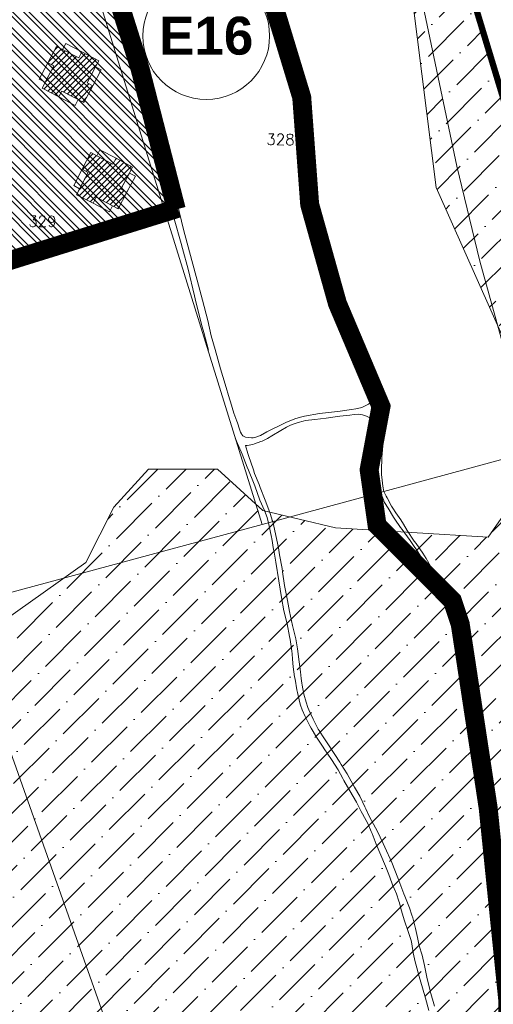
# Model space of a CAD drawing. Header units: metres. Extents: x 578835 to 593571, y 248557 to 255108.
# Tile 221 of 251: x 590070 to 590220, y 254065 to 254376. Entities that reach past the tile are written whole.
import ezdxf

# ---------------------------------------------------------------- set-up
doc = ezdxf.new("R2010")
doc.units = ezdxf.units.M
doc.linetypes.add('CACHEX2', pattern=[0.75, 0.5, -0.25])
doc.linetypes.add('SOLID_LINE', pattern=[0])
for name, color, linetype, lineweight in [('Cad-BATIMENT_BATI_LEGER13', 7, 'SOLID_LINE', 0), ('Cad-BATIMENT_BATI_PRIVE12', 7, 'SOLID_LINE', 0), ('Cad-BATIMENT_BATI_PRIVE12_HACH', 7, 'SOLID_LINE', 0), ('Cad-PARCELLAIRE_PARCELLE1', 250, 'SOLID_LINE', 0), ('Cad-RESEAU_ROUT_LIMITE_DE_VOIE_P23', 8, 'SOLID_LINE', 0), ('Cad-TOPONYMIE_NUMERO_DE_PARCELL182', 250, 'SOLID_LINE', 0), ('ER', 192, 'Continuous', 18), ('PLU', 7, 'CACHEX2', 5), ('PPRI global - contour', 152, 'Continuous', 5), ('PPRI global - hachures', 152, 'Continuous', 5), ('Zoom_Bâti hachures', 250, 'Continuous', 5)]:
    doc.layers.add(name, color=color, linetype=linetype, lineweight=lineweight)
doc.styles.get("Standard").update_dxf_attribs({"font": 'arialbd_0.ttf', "height": 50})
doc.styles.add('TEXTSTYLE_45_11', font='txt.shx', dxfattribs={"oblique": 50})

msp = doc.modelspace()

# ---------------------------------------------------------------- hatches: boundary and pattern name
at = {"layer": 'Cad-BATIMENT_BATI_PRIVE12_HACH', "ltscale": 0.4}
h = msp.add_hatch(dxfattribs=at)
h.set_pattern_fill('ANSI31', color=256, scale=0.4, style=0)
h.paths.add_polyline_path([(590078.79, 254362.54), (590080.69, 254361.59), (590076.99, 254354.59), (590082.25, 254351.8), (590083.26, 254353.67), (590090.23, 254350.02), (590093, 254355.28), (590091.19, 254356.24), (590093.89, 254361.37), (590094.88, 254363.23), (590089.54, 254366.02), (590088.55, 254364.15), (590083.46, 254366.84), (590081.56, 254367.8)])
h = msp.add_hatch(dxfattribs=at)
h.set_pattern_fill('ANSI31', color=256, scale=0.4, style=0)
h.paths.add_polyline_path([(590089.63, 254328.9), (590091.53, 254327.84), (590087.84, 254320.83), (590093.09, 254318.16), (590094.09, 254320.03), (590101.07, 254316.38), (590103.84, 254321.64), (590101.94, 254322.59), (590105.64, 254329.58), (590100.38, 254332.37), (590099.39, 254330.51), (590094.29, 254333.2), (590092.4, 254334.16)])
at = {"layer": 'PPRI global - hachures', "ltscale": 0.4}
h = msp.add_hatch(dxfattribs=at)
h.set_pattern_fill('ANSI36', color=256, scale=2, style=0)
h.paths.add_polyline_path([(590256.64, 254237.65), (590216.05, 254376.92), (590196.3, 254443.81), (590176.56, 254504.12), (590159, 254567.73), (590152.42, 254557.86), (590171.07, 254495.35), (590185.33, 254453.68), (590201.79, 254323.18), (590228.12, 254263.97), (590228.12, 254226.68), (590218.24, 254212.43), (590169.85, 254215.39), (590146.81, 254220.88), (590132.55, 254234.04), (590110.61, 254234.04), (590099.64, 254221.97), (590090.86, 254204.43), (590064.53, 254185.79), (590041.49, 254185.79), (590023.94, 254187.98), (590006.39, 254203.33), (589971.28, 254215.39), (589951.53, 254209.91), (589935.08, 254198.95), (589929.59, 254179.21), (589930.69, 254150.69), (589953.73, 254116.7), (590003.1, 254052), (590030.52, 254002.65), (590083.18, 253931.37), (590118.33, 253897), (590136.32, 253884.05), (590366.81, 253890.83), (590352.09, 253937.18), (590316.98, 254047.94)])
at = {"layer": 'Zoom_Bâti hachures', "ltscale": 0.4}
h = msp.add_hatch(dxfattribs=at)
h.set_pattern_fill('ANSI32', color=256, scale=10, angle=90, style=0)
h.set_pattern_definition([(135, (0, 0), (-2.65165043, -2.65165043), []), (135, (1e-16, 1.7678), (-2.65165043, -2.65165043), [])])
h.paths.add_polyline_path([(589628.44, 254270.29), (589649.4, 254173.5), (589681.19, 254075.98), (590061.99, 254205.28), (590036.7, 254291.24), (590120.52, 254319.41), (590090.89, 254416.21), (589637.11, 254276.07)])

# ---------------------------------------------------------------- linework, layer by layer
at = {"layer": 'Cad-BATIMENT_BATI_LEGER13'}
for points in [[(590089.54, 254366.02), (590084.45, 254368.71), (590083.46, 254366.84), (590088.55, 254364.15), (590089.54, 254366.02), (590089.54, 254366.02)], [(590089.54, 254366.02), (590084.45, 254368.71), (590083.46, 254366.84), (590088.55, 254364.15), (590089.54, 254366.02), (590089.54, 254366.02)], [(590077.99, 254356.45), (590080.69, 254361.59), (590078.79, 254362.54), (590076.09, 254357.41), (590077.99, 254356.45), (590077.99, 254356.45)], [(590077.99, 254356.45), (590080.69, 254361.59), (590078.79, 254362.54), (590076.09, 254357.41), (590077.99, 254356.45), (590077.99, 254356.45)], [(590093, 254355.28), (590095.7, 254360.41), (590093.89, 254361.37), (590091.19, 254356.24), (590093, 254355.28), (590093, 254355.28)], [(590093, 254355.28), (590095.7, 254360.41), (590093.89, 254361.37), (590091.19, 254356.24), (590093, 254355.28), (590093, 254355.28)], [(590087.42, 254349.11), (590088.34, 254350.98), (590083.26, 254353.67), (590082.25, 254351.8), (590087.42, 254349.11), (590087.42, 254349.11)], [(590087.42, 254349.11), (590088.34, 254350.98), (590083.26, 254353.67), (590082.25, 254351.8), (590087.42, 254349.11), (590087.42, 254349.11)], [(590100.38, 254332.37), (590095.21, 254335.06), (590094.29, 254333.2), (590099.39, 254330.51), (590100.38, 254332.37), (590100.38, 254332.37)], [(590100.38, 254332.37), (590095.21, 254335.06), (590094.29, 254333.2), (590099.39, 254330.51), (590100.38, 254332.37), (590100.38, 254332.37)], [(590088.84, 254322.7), (590091.53, 254327.84), (590089.63, 254328.9), (590087.01, 254323.78), (590088.84, 254322.7), (590088.84, 254322.7)], [(590088.84, 254322.7), (590091.53, 254327.84), (590089.63, 254328.9), (590087.01, 254323.78), (590088.84, 254322.7), (590088.84, 254322.7)], [(590103.84, 254321.64), (590106.54, 254326.76), (590104.64, 254327.72), (590101.94, 254322.59), (590103.84, 254321.64), (590103.84, 254321.64)], [(590103.84, 254321.64), (590106.54, 254326.76), (590104.64, 254327.72), (590101.94, 254322.59), (590103.84, 254321.64), (590103.84, 254321.64)], [(590099.26, 254317.34), (590094.09, 254320.03), (590093.09, 254318.16), (590098.26, 254315.47), (590099.26, 254317.34), (590099.26, 254317.34)], [(590099.26, 254317.34), (590094.09, 254320.03), (590093.09, 254318.16), (590098.26, 254315.47), (590099.26, 254317.34), (590099.26, 254317.34)]]:
    msp.add_lwpolyline(points, close=True, dxfattribs=at)
at = {"layer": 'Cad-BATIMENT_BATI_PRIVE12'}
for points in [[(590078.79, 254362.54), (590080.69, 254361.59), (590076.99, 254354.59), (590082.25, 254351.8), (590083.26, 254353.67), (590090.23, 254350.02), (590093, 254355.28), (590091.19, 254356.24), (590093.89, 254361.37), (590094.88, 254363.23), (590089.54, 254366.02), (590088.55, 254364.15), (590083.46, 254366.84), (590081.56, 254367.8), (590078.79, 254362.54), (590078.79, 254362.54)], [(590089.63, 254328.9), (590091.53, 254327.84), (590087.84, 254320.83), (590093.09, 254318.16), (590094.09, 254320.03), (590101.07, 254316.38), (590103.84, 254321.64), (590101.94, 254322.59), (590105.64, 254329.58), (590100.38, 254332.37), (590099.39, 254330.51), (590094.29, 254333.2), (590092.4, 254334.16), (590089.63, 254328.9), (590089.63, 254328.9)]]:
    msp.add_lwpolyline(points, close=True, dxfattribs=at)
at = {"layer": 'Cad-PARCELLAIRE_PARCELLE1'}
for points in [[(590084.12, 254417.5), (590145.99, 254437.34), (590183.13, 254449.29), (590208.3, 254329.9), (590215.62, 254299.87), (590232.24, 254239.73), (590146.61, 254216.45), (590084.12, 254417.5), (590084.12, 254417.5)], [(590023.51, 254334.13), (590030.64, 254311.1), (590032.81, 254304.03), (590035.19, 254296.32), (590038.26, 254286.33), (590041.24, 254276.43), (590046.07, 254260.23), (590047.93, 254253.81), (590051.11, 254243.38), (590055.08, 254230.56), (590056.68, 254225.34), (590056.9, 254224.58), (590063.12, 254204.71), (590066.27, 254194.72), (590146.61, 254216.45), (590084.12, 254417.5), (590005.81, 254392.38), (590007.51, 254386.84), (590016.1, 254358.36), (590017.69, 254353.15), (590021.71, 254339.77), (590023.51, 254334.13), (590023.51, 254334.13)], [(590158.36, 253886.24), (590050.32, 254191.36), (590047.49, 254199.48), (590063.12, 254204.71), (590066.27, 254194.72), (590146.61, 254216.45), (590232.24, 254239.73), (590335.16, 253941.54), (590304.27, 253930.79), (590160.92, 253879.33), (590158.36, 253886.24), (590158.36, 253886.24)], [(590099.6, 253873.47), (590158.36, 253886.24), (590050.32, 254191.36), (590047.49, 254199.48), (590028.73, 254193.21), (590021.93, 254190.86), (590002.29, 254184.3), (589994.85, 254181.66), (589991.4, 254180.48), (590016.34, 254109.68), (590099.6, 253873.47), (590099.6, 253873.47)]]:
    msp.add_lwpolyline(points, close=True, dxfattribs=at)
at = {"layer": 'Cad-RESEAU_ROUT_LIMITE_DE_VOIE_P23'}
for points in [[(590099.7, 254380.16), (590101.69, 254375.03), (590103.62, 254370.1), (590105.32, 254366.14), (590106.39, 254363.47), (590106.73, 254362.42), (590107.89, 254358.14), (590108.94, 254353.75), (590110.02, 254349.48), (590111.7, 254342.91), (590111.95, 254342.05), (590112.91, 254338.56), (590114.77, 254330.39), (590116.61, 254322.46), (590117.03, 254320.61), (590118.81, 254313.2), (590120.99, 254305.43), (590121.46, 254303.8), (590123.24, 254297.29), (590125.19, 254288.87), (590125.67, 254286.91), (590127.67, 254279.09), (590128.15, 254277.28), (590129.67, 254271.67)], [(590101.92, 254379.73), (590104.56, 254372.41), (590107.28, 254365.7), (590109.91, 254358.79), (590111.58, 254353.06), (590112.54, 254347.44), (590114.3, 254339.89), (590116.2, 254333.15), (590117.94, 254325.84), (590119.74, 254318.22), (590121.71, 254309.84), (590124.34, 254299.98), (590126.02, 254293.86), (590127.74, 254287.46), (590129.41, 254281.05), (590130.55, 254276.16), (590131.73, 254271.84), (590133.47, 254265.77), (590134.98, 254260.9), (590136.34, 254256.24), (590136.58, 254255.34), (590137.66, 254251.75), (590138.64, 254249.21), (590138.81, 254248.71), (590139.43, 254246.69), (590139.8, 254245.73), (590140.12, 254245.14), (590140.26, 254244.94), (590140.57, 254244.56), (590140.97, 254244.3), (590141.42, 254244.14), (590142.35, 254243.97), (590143.31, 254243.93), (590143.77, 254243.96), (590144.67, 254244.14), (590145.54, 254244.42), (590146.08, 254244.67), (590148.17, 254245.81), (590149.63, 254246.6), (590152.43, 254247.96), (590154.32, 254248.83), (590155.21, 254249.2), (590157, 254249.9), (590158.83, 254250.46), (590160.01, 254250.74), (590164.8, 254251.59), (590170.49, 254252.24), (590171.37, 254252.36), (590174.89, 254252.87), (590176.34, 254253.1), (590177.77, 254253.4), (590178.46, 254253.64), (590179.08, 254253.91), (590180.27, 254254.57), (590180.81, 254255), (590181.24, 254255.5), (590181.59, 254256.11), (590182.01, 254257.52), (590182.14, 254258.97), (590182.1, 254259.71), (590181.37, 254262.62), (590181.1, 254263.42), (590179.83, 254266.56), (590178.08, 254270.39), (590177.75, 254271.15), (590176.38, 254274.58), (590174.33, 254278.55), (590172.16, 254282.55), (590170.3, 254287.13), (590168.54, 254292.85), (590166.82, 254298.88), (590165.36, 254305.06), (590164.04, 254310.79), (590163.16, 254316.28), (590162.28, 254322.26), (590161.71, 254328.19), (590161.51, 254334.22), (590161.2, 254339.73), (590160.79, 254345.18), (590159.52, 254350.45), (590157.99, 254355.57), (590156.38, 254360.79), (590154.29, 254366.01), (590152.27, 254371.51), (590150.21, 254376.92)], [(590185.21, 254226.94), (590184.9, 254228.59), (590184.6, 254230.47), (590184.44, 254232.35), (590184.41, 254233.45), (590184.58, 254237.79), (590184.94, 254242.55), (590185.38, 254247.65), (590185.58, 254249.63), (590185.74, 254251.62), (590185.72, 254252.61), (590185.6, 254253.92), (590185.19, 254256.51), (590184.61, 254259.06), (590184.35, 254259.95), (590182.98, 254263.39), (590182.66, 254264.2), (590181.29, 254267.42), (590180.76, 254268.55), (590178.88, 254272.64), (590177.12, 254275.72), (590175.36, 254279.1), (590173.42, 254283.08), (590171.59, 254287.5), (590170.13, 254292.56), (590168.96, 254297.31), (590167.18, 254304.03), (590165.61, 254310.92), (590164.21, 254318.13), (590163.55, 254325.59), (590163.05, 254333.28), (590162.54, 254340.41), (590161.55, 254347.76), (590159.66, 254354.3), (590156.81, 254362.53), (590154.32, 254369.84), (590151.84, 254376.94)], [(590149.99, 254217.4), (590149.86, 254217.79), (590149.7, 254218.3), (590149.08, 254220.33), (590147.64, 254224.21), (590146.05, 254228.24), (590145.69, 254229.11), (590144.27, 254232.64), (590143.86, 254233.78), (590142.3, 254238.36), (590142.11, 254238.97), (590141.4, 254241.46), (590141.86, 254241.5), (590143.67, 254241.81), (590144.2, 254241.97), (590146.26, 254242.7), (590146.69, 254242.89), (590148.34, 254243.7), (590149.75, 254244.59), (590152.55, 254246.21), (590154.39, 254247.25), (590155.65, 254247.88), (590156.43, 254248.2), (590158.02, 254248.76), (590159.64, 254249.22), (590160.36, 254249.36), (590163.31, 254249.71), (590166.93, 254250.13), (590170.49, 254250.63), (590171.27, 254250.73), (590174.37, 254251.08), (590175.75, 254251.26), (590177.12, 254251.37), (590177.81, 254251.32), (590178.42, 254251.22), (590179.64, 254250.82), (590180.77, 254250.23), (590181.26, 254249.92), (590182.17, 254249.16), (590182.92, 254248.25), (590183.2, 254247.75), (590183.61, 254246.65), (590183.85, 254245.51), (590183.89, 254245.05), (590183.74, 254243.15), (590183.58, 254240.54), (590183.53, 254239.88), (590183.34, 254237.23), (590183.32, 254236.51), (590183.37, 254233.62), (590183.42, 254232.8), (590183.7, 254229.51), (590183.83, 254228.38), (590184.23, 254226.68)], [(590138.13, 254243.94), (590138.57, 254242.91), (590140.28, 254238.79), (590141.88, 254234.66), (590142.28, 254233.68), (590143.89, 254229.79), (590144.31, 254228.68), (590145.92, 254224.23), (590147.37, 254220.91), (590148.23, 254218.66), (590148.48, 254217.8), (590148.63, 254217.03)], [(590220.22, 254100.55), (590219.7, 254104.86), (590219.23, 254110.24), (590218.72, 254114.66), (590218.12, 254121.03), (590217.94, 254123.17), (590217.77, 254124.59), (590217.09, 254128), (590216.88, 254129.01), (590216, 254133.04), (590214.8, 254137.77), (590214.17, 254140.63), (590213.95, 254141.59), (590213.18, 254145.43), (590213.06, 254146.2), (590212.65, 254149.3), (590212.55, 254150.26), (590212.24, 254154.12), (590212.2, 254154.98), (590212.16, 254158.41), (590212.18, 254159.17), (590212.31, 254162.22), (590212.52, 254164.7), (590212.64, 254166.36), (590212.64, 254167.05), (590212.5, 254169.79), (590212.44, 254170.77), (590212.11, 254174.69), (590211.82, 254177.6), (590211.56, 254179.53), (590211.43, 254180.25), (590211.11, 254181.67), (590210.69, 254183.06), (590210.37, 254183.91), (590208.86, 254187.23), (590208.44, 254188.06), (590206.64, 254191.33), (590206.23, 254192.01), (590204.41, 254194.64), (590203.86, 254195.42), (590201.64, 254198.51), (590199.6, 254201.77), (590197.36, 254205.45), (590196.96, 254206.1), (590195.38, 254208.69), (590195.02, 254209.25), (590193.5, 254211.44), (590190.95, 254214.89), (590190.48, 254215.53), (590188.64, 254218.13), (590188.19, 254218.82), (590186.5, 254221.64), (590185.43, 254223.5), (590184.81, 254224.79), (590184.6, 254225.35), (590184.23, 254226.68)], [(590219.91, 254115.74), (590219.58, 254119.18), (590219.44, 254120.27), (590218.81, 254124.62), (590218.66, 254125.62), (590217.99, 254129.6), (590217.1, 254133.73), (590216.9, 254134.65), (590216.06, 254138.33), (590215.42, 254140.56), (590215.05, 254142.05), (590214.56, 254144.58), (590214.36, 254146.28), (590214.28, 254147.2), (590214.22, 254150.9), (590214.27, 254154.26), (590214.25, 254158.17), (590214.19, 254161.7), (590213.98, 254166.25), (590213.72, 254171.63), (590213.57, 254174.13), (590213.41, 254175.8), (590213.01, 254178.54), (590212.65, 254180.34), (590212.39, 254181.43), (590211.8, 254183.59), (590211.07, 254185.7), (590210.71, 254186.56), (590208.88, 254189.85), (590207.51, 254192.07), (590207.07, 254192.78), (590205.29, 254195.6), (590204.79, 254196.3), (590202.78, 254199.05), (590202.2, 254199.89), (590200, 254203.3), (590198.56, 254205.77), (590197.56, 254207.4), (590195.37, 254210.44), (590194.8, 254211.26), (590192.59, 254214.6), (590191.41, 254216.61), (590190.61, 254217.95), (590189.02, 254220.19), (590187.98, 254221.7), (590187.6, 254222.34), (590186.21, 254224.96), (590185.96, 254225.49), (590185.21, 254226.94)], [(590199.47, 254062.66), (590198.4, 254066.63), (590197.46, 254069.87), (590196.33, 254073.49), (590195.29, 254077.4), (590195.11, 254078.11), (590194.45, 254080.96), (590194.15, 254083.06), (590193.9, 254084.45), (590193.73, 254085.12), (590192.84, 254087.74), (590191.71, 254091.08), (590190.71, 254094.56), (590190.12, 254096.75), (590189.95, 254097.32), (590189.22, 254099.56), (590188.45, 254101.29), (590187.94, 254102.44), (590187.69, 254103.09), (590186.81, 254105.73), (590185.68, 254108.32), (590184.22, 254111.84), (590182.77, 254115.37), (590181.45, 254118.71), (590181.21, 254119.31), (590180.17, 254121.69), (590178.38, 254124.93), (590178.01, 254125.66), (590176.54, 254128.6), (590174.46, 254132.16), (590172.56, 254135.43), (590172.18, 254136.11), (590170.7, 254138.84), (590168.57, 254142.13), (590166.33, 254145.45), (590165.93, 254146.07), (590164.27, 254148.53), (590163.84, 254149.23), (590162.14, 254152.06), (590161.75, 254152.79), (590160.26, 254155.75), (590159.35, 254157.86), (590158.84, 254159.29), (590158.61, 254160.09), (590157.85, 254163.37), (590157.68, 254164.19), (590157.06, 254167.5), (590156.91, 254168.28), (590156.45, 254171.4), (590156.27, 254173.87), (590156.15, 254175.51), (590156.03, 254176.43), (590155.47, 254180.06), (590155.3, 254181.05), (590154.54, 254185.01), (590153.56, 254189.17), (590152.77, 254193.36), (590151.88, 254198.65), (590150.98, 254204.57), (590150.44, 254207.75), (590150.29, 254208.62), (590149.7, 254212.07), (590149.6, 254212.51), (590148.63, 254217.03)], [(590149.99, 254217.4), (590151.84, 254209.06), (590152.19, 254206.88), (590152.94, 254202.61), (590153.11, 254201.52), (590153.75, 254197.14), (590154.69, 254192.41), (590155.34, 254188.93), (590156.26, 254184.55), (590156.46, 254183.7), (590157.27, 254180.3), (590157.39, 254179.66), (590157.82, 254177.1), (590158.36, 254172.99), (590158.81, 254169.91), (590159, 254167.74), (590159.16, 254166.31), (590159.28, 254165.62), (590159.86, 254162.84), (590160.58, 254160.25), (590161.15, 254158.55), (590161.46, 254157.8), (590162.81, 254154.87), (590163.12, 254154.23), (590164.39, 254151.69), (590164.65, 254151.25), (590165.75, 254149.57), (590167.83, 254146.47), (590171.21, 254141.23), (590171.68, 254140.51), (590173.55, 254137.63), (590175.51, 254134.13), (590175.91, 254133.4), (590177.56, 254130.48), (590179.2, 254127.14), (590179.49, 254126.5), (590180.67, 254123.93), (590182.54, 254120.49), (590183.04, 254119.52), (590184.98, 254115.58), (590185.54, 254114.37), (590187.68, 254109.48), (590189.57, 254104.62), (590191.48, 254099.63), (590191.79, 254098.85), (590193.1, 254095.72), (590193.31, 254095.15), (590194.06, 254092.85), (590194.31, 254092.02), (590195.2, 254088.66), (590195.83, 254085.84), (590195.94, 254085.31), (590196.41, 254083.19), (590197.28, 254080.22), (590198.05, 254076.88), (590198.81, 254073.2), (590199.85, 254068.94), (590200.06, 254068.11), (590200.97, 254064.81), (590201.17, 254064.1)]]:
    msp.add_lwpolyline(points, dxfattribs=at)
at = {"layer": 'ER', "ltscale": 0.4}
msp.add_circle((590128.94, 254371.09), 20.08, dxfattribs=at)
at = {"layer": 'PLU', "color": 7, "linetype": 'Continuous', "ltscale": 2, "const_width": 2}
msp.add_lwpolyline([(590276.61, 254440.66), (590195.93, 254440.66), (590246.07, 254275.18), (590294.47, 254111.48)], dxfattribs=at)
at = {"layer": 'PLU', "color": 7, "ltscale": 2, "const_width": 6}
for points in [[(590119.13, 254424.66), (590150.4, 254380.49), (590159.18, 254351.65), (590161.69, 254317.79), (590170.48, 254286.44), (590184.28, 254253.84), (590180.52, 254233.78), (590183.03, 254216.23), (590206.87, 254192.4), (590209.38, 254184.88), (590218.21, 254126.81), (590224.48, 254065.37), (590224.48, 254034.02), (590235.78, 254023.99), (590252.09, 253993.9), (590252.09, 253956.28), (590252.09, 253932.45), (590253.39, 253915.7), (590244.61, 253896.89), (590201.94, 253890.62), (590159.27, 253878.08), (590138.26, 253874.73)], [(590119.45, 254316.21), (590108.01, 254360.6), (590095.2, 254401.18), (590091.65, 254411.8)], [(590119.87, 254316.52), (590036.27, 254290.56)]]:
    msp.add_lwpolyline(points, dxfattribs=at)
at = {"layer": 'PPRI global - contour'}
for points in [[(590256.64, 254237.65), (590216.05, 254376.92), (590196.3, 254443.81), (590176.56, 254504.12), (590159, 254567.73), (590152.42, 254557.86), (590171.07, 254495.35), (590185.33, 254453.68), (590201.79, 254323.18), (590228.12, 254263.97)], [(590228.12, 254226.68), (590218.24, 254212.43), (590169.85, 254215.39), (590146.81, 254220.88), (590132.55, 254234.04), (590110.61, 254234.04), (590099.64, 254221.97), (590090.86, 254204.43), (590064.53, 254185.79), (590041.49, 254185.79), (590023.94, 254187.98), (590006.39, 254203.33), (589971.28, 254215.39), (589951.53, 254209.91), (589935.08, 254198.95), (589929.59, 254179.21), (589930.69, 254150.69), (589953.73, 254116.7), (590003.1, 254052)]]:
    msp.add_lwpolyline(points, dxfattribs=at).dxf.unprotected_set("ltscale", 0)
at = {"layer": 'Zoom_Bâti hachures', "linetype": 'Continuous', "ltscale": 0.4}
msp.add_lwpolyline([(589628.44, 254270.29), (589649.4, 254173.5), (589681.19, 254075.98), (590061.99, 254205.28), (590036.7, 254291.24), (590120.52, 254319.41), (590090.89, 254416.21), (589637.11, 254276.07)], close=True, dxfattribs=at)

# ---------------------------------------------------------------- texts
at = {"layer": 'Cad-TOPONYMIE_NUMERO_DE_PARCELL182', "style": 'TEXTSTYLE_45_11'}
for s, p in [('328', (590147.95, 254336.62)), ('329', (590072.58, 254310.74))]:
    msp.add_text(s, height=3.491, rotation=359.5887, dxfattribs=at).set_placement(p)
at = {"layer": 'ER', "ltscale": 0.4, "insert": (590128.94, 254371.09), "char_height": 12, "width": 16.8329, "attachment_point": 5}
msp.add_mtext('{\\fArial|b1|i0|c238|p34;E}16', dxfattribs=at)

doc.saveas('drawing.dxf')
